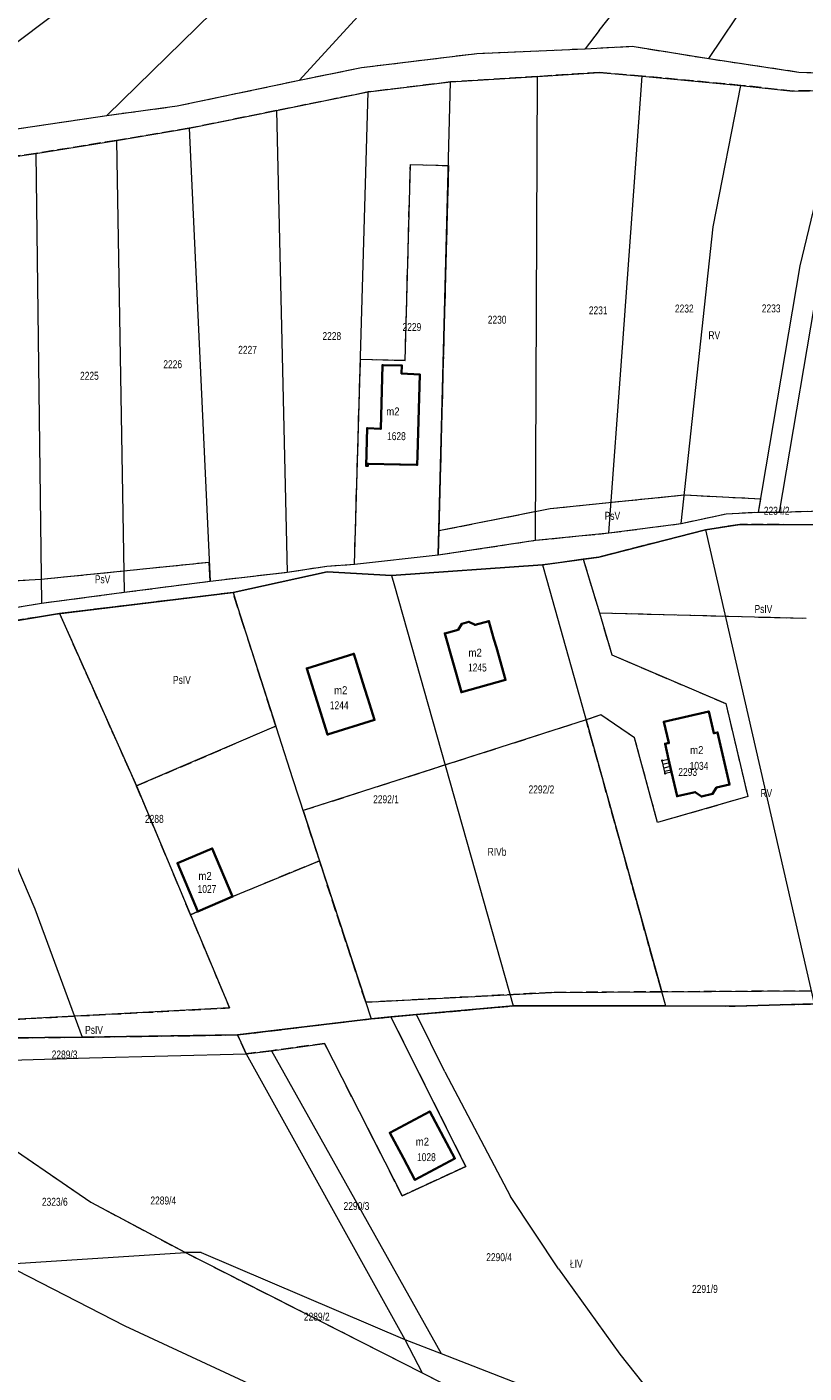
# Model space of a CAD drawing. Header units: metres. Extents: x 7496145 to 7500200, y 5498500 to 5502080.
# Tile 20 of 202: x 7497815 to 7497962, y 5498918 to 5499172. Entities that reach past the tile are written whole.
import ezdxf
from ezdxf.enums import TextEntityAlignment as Align

# ---------------------------------------------------------------- set-up
doc = ezdxf.new("R2010")
doc.units = ezdxf.units.M
doc.header["$MEASUREMENT"] = 0
for name, pattern in [('2.25_0.75', [3, 2.25, -0.75]), ('219-1000', [0]), ('egug-1000', [0])]:
    doc.linetypes.add(name, pattern=pattern)
doc.layers.get('0').update_dxf_attribs({"color": 2, "linetype": 'CONTINUOUS', "lineweight": 5})
for name, color, linetype in [('209-oznaczenie konturu klasyfikacyjnego', 7, 'CONTINUOUS'), ('211-numer działki ewidencyjnej', 7, 'CONTINUOUS'), ('217-kontur klasyfikacyjny', 7, 'CONTINUOUS'), ('218-kontur użytku gruntowego', 7, 'CONTINUOUS'), ('219-działka ewidencyjna', 7, 'CONTINUOUS'), ('312-budynek ewidencyjny', 7, 'CONTINUOUS'), ('312-oznaczenie budynku ewidencyjnego', 7, 'CONTINUOUS'), ('312-oznaczenie budynku ewidencyjnego-Atr117', 7, 'CONTINUOUS'), ('352-schody', 7, 'CONTINUOUS'), ('Punkt budynku', 7, 'CONTINUOUS')]:
    doc.layers.add(name, color=color, linetype=linetype)
doc.styles.get("Standard").update_dxf_attribs({"font": 'Working1250', "width": 0.75})

# ---------------------------------------------------------------- blocks, each defined once
blk = doc.blocks.new('PUNKTBUD')
at = {"color": 0}
blk.add_circle((0, 0), 0.09, dxfattribs=at)

msp = doc.modelspace()

# ---------------------------------------------------------------- linework, layer by layer
at = {"layer": '217-kontur klasyfikacyjny', "color": 3, "linetype": '2.25_0.75', "lineweight": 18, "flags": 128}
for points in [[(7497900.18, 5499166.55), (7497920.58, 5499167.44)], [(7497920.58, 5499167.44), (7497929.48, 5499167.92)], [(7497929.48, 5499167.92), (7497943.88, 5499165.58)], [(7497878.48, 5499163.9), (7497900.18, 5499166.55)], [(7497943.88, 5499165.58), (7497960.88, 5499163.05)], [(7497843.77, 5499156.66), (7497866.82, 5499161.52)], [(7497866.82, 5499161.52), (7497878.48, 5499163.9)], [(7497911.62, 5499162.21), (7497895.28, 5499161.19)], [(7497923.31, 5499162.96), (7497911.62, 5499162.21)], [(7497931.37, 5499162.28), (7497923.31, 5499162.96)], [(7497949.95, 5499160.53), (7497931.37, 5499162.28)], [(7497960.88, 5499163.05), (7498006.84, 5499161.15)], [(7497879.77, 5499159.29), (7497862.49, 5499155.78)], [(7497895.28, 5499161.19), (7497879.77, 5499159.29)], [(7497959.74, 5499159.46), (7497949.95, 5499160.53)], [(7497969.05, 5499159.61), (7497959.74, 5499159.46)], [(7497830.52, 5499154.87), (7497843.77, 5499156.66)], [(7497803.75, 5499150.88), (7497830.52, 5499154.87)], [(7497862.49, 5499155.78), (7497846.06, 5499152.46)], [(7497846.06, 5499152.46), (7497832.35, 5499150.16)], [(7497832.35, 5499150.16), (7497817.18, 5499147.72)], [(7497817.18, 5499147.72), (7497803.67, 5499145.76)], [(7497886.71, 5499108.71), (7497887.69, 5499145.62)], [(7497887.69, 5499145.62), (7497894.86, 5499145.43)], [(7497894.86, 5499145.43), (7497893.88, 5499108.5)], [(7497877.15, 5499070.29), (7497878.29, 5499108.95)], [(7497878.29, 5499108.95), (7497886.71, 5499108.71)], [(7497893.88, 5499108.5), (7497893.03, 5499076.55)], [(7497939.27, 5499083.29), (7497914.01, 5499080.72)], [(7497953.67, 5499082.56), (7497939.27, 5499083.29)], [(7497914.01, 5499080.72), (7497893.03, 5499076.55)], [(7497953.26, 5499080.11), (7497953.67, 5499082.56)], [(7497957.23, 5499080.11), (7497969.5, 5499080.49)], [(7497925.08, 5499076.17), (7497938.7, 5499077.96)], [(7497938.7, 5499077.96), (7497947.19, 5499079.78)], [(7497949.77, 5499077.8), (7497943.26, 5499076.76)], [(7497947.19, 5499079.78), (7497953.26, 5499080.11)], [(7497966.16, 5499077.69), (7497949.77, 5499077.8)], [(7497953.26, 5499080.11), (7497957.23, 5499080.11)], [(7497893.03, 5499076.55), (7497892.91, 5499072.03)], [(7497911.23, 5499074.8), (7497925.08, 5499076.17)], [(7497943.26, 5499076.76), (7497923.21, 5499071.63)], [(7497892.91, 5499072.03), (7497911.23, 5499074.8)], [(7497849.82, 5499070.62), (7497818.15, 5499067.39)], [(7497849.98, 5499067.09), (7497849.82, 5499070.62)], [(7497871.96, 5499069.92), (7497877.15, 5499070.29)], [(7497923.21, 5499071.63), (7497920.26, 5499071.22)], [(7497920.26, 5499071.22), (7497923.28, 5499061.13)], [(7497849.98, 5499067.09), (7497864.47, 5499068.79)], [(7497864.47, 5499068.79), (7497871.96, 5499069.92)], [(7497818.15, 5499067.39), (7497804.55, 5499066.63)], [(7497833.77, 5499065), (7497849.98, 5499067.09)], [(7497804.81, 5499060.77), (7497818.2, 5499062.94)], [(7497818.2, 5499062.94), (7497833.77, 5499065)], [(7497854.29, 5499064.95), (7497826.4, 5499061.57)], [(7497855.21, 5499062.09), (7497854.29, 5499064.95)], [(7497820.84, 5499060.89), (7497795.12, 5499056.59)], [(7497821.64, 5499060.99), (7497820.84, 5499060.89)], [(7497826.4, 5499061.57), (7497821.64, 5499060.99)], [(7497836.12, 5499028.5), (7497821.64, 5499060.99)], [(7497856.22, 5499058.93), (7497855.21, 5499062.09)], [(7497923.28, 5499061.13), (7497962.23, 5499060.1)], [(7497923.28, 5499061.13), (7497925.65, 5499053.19)], [(7497862.33, 5499039.77), (7497856.22, 5499058.93)], [(7497925.65, 5499053.19), (7497947.09, 5499044.01)], [(7497947.09, 5499044.01), (7497951.24, 5499026.5)], [(7497836.12, 5499028.5), (7497862.33, 5499039.77)], [(7497920.79, 5499040.94), (7497867.47, 5499023.84)], [(7497923.54, 5499041.92), (7497920.79, 5499040.94)], [(7497922, 5499036.63), (7497920.79, 5499040.94)], [(7497929.91, 5499037.55), (7497923.54, 5499041.92)], [(7497934.24, 5499021.59), (7497929.91, 5499037.55)], [(7497935.02, 5498989.69), (7497922, 5499036.63)], [(7497846.28, 5499004.23), (7497836.12, 5499028.5)], [(7497951.24, 5499026.5), (7497934.24, 5499021.59)], [(7497867.47, 5499023.84), (7497870.56, 5499014.38)], [(7497870.56, 5499014.38), (7497854.22, 5499007.64)], [(7497879.28, 5498987.72), (7497870.56, 5499014.38)], [(7497854.22, 5499007.64), (7497847.68, 5499004.86)], [(7497847.68, 5499004.86), (7497846.28, 5499004.23)], [(7497853.65, 5498986.65), (7497846.28, 5499004.23)], [(7497914.25, 5498989.57), (7497879.28, 5498987.72)], [(7497935.02, 5498989.69), (7497914.25, 5498989.57)], [(7497963.19, 5498989.85), (7497935.02, 5498989.69)], [(7497801.04, 5498983.87), (7497853.65, 5498986.65)], [(7497888.87, 5498985.4), (7497907.07, 5498987.03)], [(7497907.07, 5498987.03), (7497935.74, 5498987.08)], [(7497935.74, 5498987.08), (7497948.83, 5498987.01)], [(7497948.83, 5498987.01), (7497963.75, 5498987.41)], [(7497855.15, 5498981.56), (7497880.3, 5498984.6)], [(7497880.3, 5498984.6), (7497884.03, 5498984.95)], [(7497884.03, 5498984.95), (7497888.87, 5498985.4)], [(7497884.03, 5498984.95), (7497898.11, 5498956.79)], [(7497825.88, 5498981.13), (7497855.15, 5498981.56)], [(7497856.75, 5498978.03), (7497855.15, 5498981.56)], [(7497783.52, 5498980.76), (7497825.88, 5498981.13)], [(7497871.53, 5498979.97), (7497861.56, 5498978.6)], [(7497886.15, 5498951.21), (7497871.53, 5498979.97)], [(7497861.56, 5498978.6), (7497856.75, 5498978.03)], [(7497808.07, 5498963.37), (7497827.54, 5498950.03)], [(7497898.11, 5498956.79), (7497886.15, 5498951.21)], [(7497827.54, 5498950.03), (7497845.34, 5498940.53)], [(7497845.34, 5498940.53), (7497889.93, 5498917.88)], [(7497889.93, 5498917.88), (7497962.09, 5498881.06)]]:
    msp.add_lwpolyline(points, dxfattribs=at)
at = {"layer": '218-kontur użytku gruntowego', "color": 3, "linetype": 'egug-1000', "lineweight": 18, "flags": 128}
for points in [[(7497900.18, 5499166.55), (7497920.58, 5499167.44)], [(7497920.58, 5499167.44), (7497929.48, 5499167.92)], [(7497929.48, 5499167.92), (7497943.88, 5499165.58)], [(7497878.48, 5499163.9), (7497900.18, 5499166.55)], [(7497943.88, 5499165.58), (7497960.88, 5499163.05)], [(7497843.77, 5499156.66), (7497866.82, 5499161.52)], [(7497866.82, 5499161.52), (7497878.48, 5499163.9)], [(7497895.28, 5499161.19), (7497911.62, 5499162.21)], [(7497911.62, 5499162.21), (7497923.31, 5499162.96)], [(7497923.31, 5499162.96), (7497931.37, 5499162.28)], [(7497931.37, 5499162.28), (7497949.95, 5499160.53)], [(7497960.88, 5499163.05), (7498006.84, 5499161.15)], [(7497862.49, 5499155.78), (7497879.77, 5499159.29)], [(7497879.77, 5499159.29), (7497895.28, 5499161.19)], [(7497949.95, 5499160.53), (7497959.74, 5499159.46)], [(7497959.74, 5499159.46), (7497969.05, 5499159.61)], [(7497830.52, 5499154.87), (7497843.77, 5499156.66)], [(7497803.75, 5499150.88), (7497830.52, 5499154.87)], [(7497846.06, 5499152.46), (7497862.49, 5499155.78)], [(7497832.35, 5499150.16), (7497846.06, 5499152.46)], [(7497817.18, 5499147.72), (7497832.35, 5499150.16)], [(7497803.67, 5499145.76), (7497817.18, 5499147.72)], [(7497886.71, 5499108.71), (7497887.69, 5499145.62)], [(7497887.69, 5499145.62), (7497894.86, 5499145.43)], [(7497894.86, 5499145.43), (7497893.88, 5499108.5)], [(7497877.15, 5499070.29), (7497878.29, 5499108.95)], [(7497878.29, 5499108.95), (7497886.71, 5499108.71)], [(7497893.88, 5499108.5), (7497893.03, 5499076.55)], [(7497939.27, 5499083.29), (7497914.01, 5499080.72)], [(7497953.67, 5499082.56), (7497939.27, 5499083.29)], [(7497914.01, 5499080.72), (7497893.03, 5499076.55)], [(7497953.26, 5499080.11), (7497953.67, 5499082.56)], [(7497957.23, 5499080.11), (7497969.5, 5499080.49)], [(7497925.08, 5499076.17), (7497938.7, 5499077.96)], [(7497938.7, 5499077.96), (7497947.19, 5499079.78)], [(7497949.77, 5499077.8), (7497943.26, 5499076.76)], [(7497947.19, 5499079.78), (7497953.26, 5499080.11)], [(7497966.16, 5499077.69), (7497949.77, 5499077.8)], [(7497953.26, 5499080.11), (7497957.23, 5499080.11)], [(7497893.03, 5499076.55), (7497892.91, 5499072.03)], [(7497911.23, 5499074.8), (7497925.08, 5499076.17)], [(7497943.26, 5499076.76), (7497923.21, 5499071.63)], [(7497892.91, 5499072.03), (7497911.23, 5499074.8)], [(7497849.82, 5499070.62), (7497818.15, 5499067.39)], [(7497849.98, 5499067.09), (7497849.82, 5499070.62)], [(7497871.96, 5499069.92), (7497877.15, 5499070.29)], [(7497877.15, 5499070.29), (7497892.91, 5499072.03)], [(7497915.53, 5499070.55), (7497912.57, 5499070.14)], [(7497920.26, 5499071.22), (7497915.53, 5499070.55)], [(7497923.21, 5499071.63), (7497920.26, 5499071.22)], [(7497920.26, 5499071.22), (7497923.28, 5499061.13)], [(7497849.98, 5499067.09), (7497864.47, 5499068.79)], [(7497872.01, 5499068.86), (7497854.29, 5499064.95)], [(7497864.47, 5499068.79), (7497871.96, 5499069.92)], [(7497884.15, 5499068.14), (7497872.01, 5499068.86)], [(7497912.57, 5499070.14), (7497884.15, 5499068.14)], [(7497818.15, 5499067.39), (7497804.55, 5499066.63)], [(7497833.77, 5499065), (7497849.98, 5499067.09)], [(7497804.81, 5499060.77), (7497818.2, 5499062.94)], [(7497818.2, 5499062.94), (7497833.77, 5499065)], [(7497854.29, 5499064.95), (7497826.4, 5499061.57)], [(7497854.29, 5499064.95), (7497855.21, 5499062.09)], [(7497820.84, 5499060.89), (7497795.12, 5499056.59)], [(7497821.64, 5499060.99), (7497820.84, 5499060.89)], [(7497826.4, 5499061.57), (7497821.64, 5499060.99)], [(7497821.64, 5499060.99), (7497836.12, 5499028.5)], [(7497855.21, 5499062.09), (7497856.22, 5499058.93)], [(7497923.28, 5499061.13), (7497962.23, 5499060.1)], [(7497923.28, 5499061.13), (7497925.65, 5499053.19)], [(7497856.22, 5499058.93), (7497862.33, 5499039.77)], [(7497925.65, 5499053.19), (7497947.09, 5499044.01)], [(7497947.09, 5499044.01), (7497951.24, 5499026.5)], [(7497862.33, 5499039.77), (7497836.12, 5499028.5)], [(7497920.79, 5499040.94), (7497867.47, 5499023.84)], [(7497923.54, 5499041.92), (7497920.79, 5499040.94)], [(7497920.79, 5499040.94), (7497922, 5499036.63)], [(7497929.91, 5499037.55), (7497923.54, 5499041.92)], [(7497934.24, 5499021.59), (7497929.91, 5499037.55)], [(7497922, 5499036.63), (7497935.02, 5498989.69)], [(7497836.12, 5499028.5), (7497846.28, 5499004.23)], [(7497951.24, 5499026.5), (7497934.24, 5499021.59)], [(7497867.47, 5499023.84), (7497870.56, 5499014.38)], [(7497854.22, 5499007.64), (7497870.56, 5499014.38)], [(7497870.56, 5499014.38), (7497879.28, 5498987.72)], [(7497847.68, 5499004.86), (7497854.22, 5499007.64)], [(7497846.28, 5499004.23), (7497847.68, 5499004.86)], [(7497846.28, 5499004.23), (7497853.65, 5498986.65)], [(7497879.28, 5498987.72), (7497914.25, 5498989.57)], [(7497914.25, 5498989.57), (7497935.02, 5498989.69)], [(7497935.02, 5498989.69), (7497963.19, 5498989.85)], [(7497853.65, 5498986.65), (7497801.04, 5498983.87)], [(7497907.07, 5498987.03), (7497888.87, 5498985.4)], [(7497935.74, 5498987.08), (7497907.07, 5498987.03)], [(7497948.83, 5498987.01), (7497935.74, 5498987.08)], [(7497963.75, 5498987.41), (7497948.83, 5498987.01)], [(7497880.3, 5498984.6), (7497855.15, 5498981.56)], [(7497884.03, 5498984.95), (7497880.3, 5498984.6)], [(7497888.87, 5498985.4), (7497884.03, 5498984.95)], [(7497898.11, 5498956.79), (7497884.03, 5498984.95)], [(7497855.15, 5498981.56), (7497825.88, 5498981.13)], [(7497855.15, 5498981.56), (7497856.75, 5498978.03)], [(7497825.88, 5498981.13), (7497783.52, 5498980.76)], [(7497861.56, 5498978.6), (7497871.53, 5498979.97)], [(7497871.53, 5498979.97), (7497886.15, 5498951.21)], [(7497856.75, 5498978.03), (7497861.56, 5498978.6)], [(7497808.07, 5498963.37), (7497827.54, 5498950.03)], [(7497886.15, 5498951.21), (7497898.11, 5498956.79)], [(7497827.54, 5498950.03), (7497845.34, 5498940.53)], [(7497845.34, 5498940.53), (7497889.93, 5498917.88)], [(7497889.93, 5498917.88), (7497962.09, 5498881.06)]]:
    msp.add_lwpolyline(points, dxfattribs=at)
at = {"layer": '219-działka ewidencyjna', "color": 3, "linetype": '219-1000', "lineweight": 18, "flags": 128}
for points in [[(7497866.82, 5499161.52), (7497906.7, 5499205.12)], [(7497923.22, 5499170.86), (7497948.32, 5499202.57)], [(7497943.88, 5499165.58), (7497966.68, 5499199.59)], [(7497830.52, 5499154.87), (7497864.58, 5499188.2)], [(7497798.43, 5499157.34), (7497829.27, 5499180.55)], [(7497923.22, 5499170.86), (7497920.58, 5499167.44)], [(7497900.18, 5499166.55), (7497920.58, 5499167.44)], [(7497920.58, 5499167.44), (7497929.48, 5499167.92)], [(7497929.48, 5499167.92), (7497943.88, 5499165.58)], [(7497878.48, 5499163.9), (7497900.18, 5499166.55)], [(7497943.88, 5499165.58), (7497960.88, 5499163.05)], [(7497843.77, 5499156.66), (7497866.82, 5499161.52)], [(7497866.82, 5499161.52), (7497878.48, 5499163.9)], [(7497895.28, 5499161.19), (7497911.62, 5499162.21)], [(7497911.23, 5499074.8), (7497911.62, 5499162.21)], [(7497911.62, 5499162.21), (7497923.31, 5499162.96)], [(7497923.31, 5499162.96), (7497931.37, 5499162.28)], [(7497927.62, 5499111.13), (7497931.37, 5499162.28)], [(7497931.37, 5499162.28), (7497949.95, 5499160.53)], [(7497960.88, 5499163.05), (7498006.84, 5499161.15)], [(7497862.49, 5499155.78), (7497879.77, 5499159.29)], [(7497877.15, 5499070.29), (7497879.77, 5499159.29)], [(7497879.77, 5499159.29), (7497895.28, 5499161.19)], [(7497892.91, 5499072.03), (7497895.28, 5499161.19)], [(7497944.72, 5499133.87), (7497949.95, 5499160.53)], [(7497949.95, 5499160.53), (7497959.74, 5499159.46)], [(7497959.74, 5499159.46), (7497969.05, 5499159.61)], [(7497961.12, 5499126.54), (7497969.05, 5499159.61)], [(7497830.52, 5499154.87), (7497843.77, 5499156.66)], [(7497803.75, 5499150.88), (7497830.52, 5499154.87)], [(7497846.06, 5499152.46), (7497862.49, 5499155.78)], [(7497862.49, 5499155.78), (7497864.47, 5499068.79)], [(7497832.35, 5499150.16), (7497846.06, 5499152.46)], [(7497846.06, 5499152.46), (7497849.98, 5499067.09)], [(7497817.18, 5499147.72), (7497832.35, 5499150.16)], [(7497832.35, 5499150.16), (7497833.77, 5499065)], [(7497803.67, 5499145.76), (7497817.18, 5499147.72)], [(7497817.18, 5499147.72), (7497818.2, 5499062.94)], [(7497938.7, 5499077.96), (7497944.72, 5499133.87)], [(7497953.26, 5499080.11), (7497961.12, 5499126.54)], [(7497957.23, 5499080.11), (7497965.07, 5499126.47)], [(7497925.08, 5499076.17), (7497927.62, 5499111.13)], [(7497957.23, 5499080.11), (7497969.5, 5499080.49)], [(7497925.08, 5499076.17), (7497938.7, 5499077.96)], [(7497938.7, 5499077.96), (7497947.19, 5499079.78)], [(7497943.26, 5499076.76), (7497949.77, 5499077.8)], [(7497947.19, 5499079.78), (7497953.26, 5499080.11)], [(7497949.77, 5499077.8), (7497966.16, 5499077.69)], [(7497953.26, 5499080.11), (7497957.23, 5499080.11)], [(7497911.23, 5499074.8), (7497925.08, 5499076.17)], [(7497923.21, 5499071.63), (7497943.26, 5499076.76)], [(7497943.26, 5499076.76), (7497963.75, 5498987.41)], [(7497892.91, 5499072.03), (7497911.23, 5499074.8)], [(7497871.96, 5499069.92), (7497877.15, 5499070.29)], [(7497877.15, 5499070.29), (7497892.91, 5499072.03)], [(7497912.57, 5499070.14), (7497923.21, 5499071.63)], [(7497849.98, 5499067.09), (7497864.47, 5499068.79)], [(7497854.29, 5499064.95), (7497872.01, 5499068.86)], [(7497864.47, 5499068.79), (7497871.96, 5499069.92)], [(7497872.01, 5499068.86), (7497884.15, 5499068.14)], [(7497884.15, 5499068.14), (7497912.57, 5499070.14)], [(7497884.15, 5499068.14), (7497884.7, 5499066.22)], [(7497912.57, 5499070.14), (7497913.38, 5499067.26)], [(7497833.77, 5499065), (7497849.98, 5499067.09)], [(7497884.7, 5499066.22), (7497907.07, 5498987.03)], [(7497913.38, 5499067.26), (7497922, 5499036.63)], [(7497804.81, 5499060.77), (7497818.2, 5499062.94)], [(7497818.2, 5499062.94), (7497833.77, 5499065)], [(7497820.84, 5499060.89), (7497854.29, 5499064.95)], [(7497854.29, 5499064.95), (7497855.21, 5499062.09)], [(7497795.12, 5499056.59), (7497820.84, 5499060.89)], [(7497855.21, 5499062.09), (7497865.49, 5499029.88)], [(7497795.12, 5499056.59), (7497816.98, 5499005.36)], [(7497922, 5499036.63), (7497935.74, 5498987.08)], [(7497865.49, 5499029.88), (7497880.3, 5498984.6)], [(7497816.98, 5499005.36), (7497825.88, 5498981.13)], [(7497888.87, 5498985.4), (7497907.07, 5498987.03)], [(7497907.07, 5498987.03), (7497935.74, 5498987.08)], [(7497935.74, 5498987.08), (7497948.83, 5498987.01)], [(7497948.83, 5498987.01), (7497963.75, 5498987.41)], [(7497855.15, 5498981.56), (7497880.3, 5498984.6)], [(7497880.3, 5498984.6), (7497888.87, 5498985.4)], [(7497894.17, 5498974.59), (7497888.87, 5498985.4)], [(7497825.88, 5498981.13), (7497855.15, 5498981.56)], [(7497855.15, 5498981.56), (7497856.75, 5498978.03)], [(7497783.52, 5498980.76), (7497825.88, 5498981.13)], [(7497805.97, 5498976.65), (7497827.26, 5498977.26)], [(7497827.26, 5498977.26), (7497856.75, 5498978.03)], [(7497856.75, 5498978.03), (7497861.56, 5498978.6)], [(7497856.75, 5498978.03), (7497886.64, 5498924.19)], [(7497861.56, 5498978.6), (7497893.46, 5498921.54)], [(7497894.17, 5498974.59), (7497906.58, 5498951.11)], [(7497808.07, 5498963.37), (7497827.54, 5498950.03)], [(7497915.62, 5498937.51), (7497906.58, 5498951.11)], [(7497827.54, 5498950.03), (7497845.34, 5498940.53)], [(7497811.34, 5498938.37), (7497845.34, 5498940.53)], [(7497811.34, 5498938.37), (7497833.94, 5498926.76)], [(7497848.31, 5498940.56), (7497845.34, 5498940.53)], [(7497845.34, 5498940.53), (7497889.93, 5498917.88)], [(7497848.31, 5498940.56), (7497886.64, 5498924.19)], [(7497915.62, 5498937.51), (7497927.15, 5498921.42)], [(7497833.94, 5498926.76), (7497860.77, 5498914.22)], [(7497886.64, 5498924.19), (7497889.93, 5498917.88)], [(7497886.64, 5498924.19), (7497893.46, 5498921.54)], [(7497893.46, 5498921.54), (7497910.55, 5498914.87)], [(7497927.15, 5498921.42), (7497943.99, 5498900.19)], [(7497889.93, 5498917.88), (7497962.09, 5498881.06)]]:
    msp.add_lwpolyline(points, dxfattribs=at)
at = {"layer": '312-budynek ewidencyjny', "color": 7, "linetype": 'Continuous', "lineweight": 35, "flags": 128}
for points in [[(7497882.1, 5499095.83), (7497882.45, 5499107.83)], [(7497882.45, 5499107.83), (7497886.1, 5499107.72)], [(7497886.1, 5499107.72), (7497886.05, 5499106.24)], [(7497886.05, 5499106.24), (7497889.45, 5499106.03)], [(7497889.45, 5499106.03), (7497889.01, 5499090.77)], [(7497879.34, 5499088.83), (7497879.53, 5499095.9)], [(7497879.53, 5499095.9), (7497882.1, 5499095.83)], [(7497889.01, 5499090.77), (7497888.95, 5499088.99)], [(7497879.66, 5499088.82), (7497879.34, 5499088.83)], [(7497879.68, 5499089.21), (7497879.66, 5499088.82)], [(7497885.76, 5499089.07), (7497879.68, 5499089.21)], [(7497888.95, 5499088.99), (7497885.76, 5499089.07)], [(7497894.16, 5499057.24), (7497896.67, 5499057.94)], [(7497896.67, 5499057.94), (7497897.36, 5499059.04)], [(7497897.36, 5499059.04), (7497898.71, 5499059.42)], [(7497898.71, 5499059.42), (7497899.88, 5499058.85)], [(7497899.88, 5499058.85), (7497902.47, 5499059.58)], [(7497902.47, 5499059.58), (7497903.44, 5499056.18)], [(7497897.3, 5499046.14), (7497894.16, 5499057.24)], [(7497903.44, 5499056.18), (7497903.89, 5499054.59)], [(7497868.18, 5499050.64), (7497877.04, 5499053.41)], [(7497877.04, 5499053.41), (7497879.08, 5499046.92)], [(7497903.89, 5499054.59), (7497905.62, 5499048.49)], [(7497872.09, 5499038.17), (7497868.18, 5499050.64)], [(7497905.62, 5499048.49), (7497897.3, 5499046.14)], [(7497879.08, 5499046.92), (7497879.69, 5499044.96)], [(7497879.69, 5499044.96), (7497880.95, 5499040.95)], [(7497935.44, 5499040.59), (7497943.88, 5499042.5)], [(7497943.88, 5499042.5), (7497944.86, 5499038.42)], [(7497880.95, 5499040.95), (7497872.09, 5499038.17)], [(7497936.35, 5499036.59), (7497935.44, 5499040.59)], [(7497944.86, 5499038.42), (7497945.55, 5499038.58)], [(7497945.55, 5499038.58), (7497947.81, 5499028.74)], [(7497935.66, 5499036.44), (7497936.35, 5499036.59)], [(7497936.32, 5499033.56), (7497935.66, 5499036.44)], [(7497936.87, 5499031.12), (7497936.32, 5499033.56)], [(7497937.91, 5499026.54), (7497936.87, 5499031.12)], [(7497941.32, 5499027.31), (7497937.91, 5499026.54)], [(7497942.53, 5499026.51), (7497941.32, 5499027.31)], [(7497945.37, 5499028.18), (7497944.62, 5499026.98)], [(7497947.81, 5499028.74), (7497945.37, 5499028.18)], [(7497944.62, 5499026.98), (7497942.53, 5499026.51)], [(7497843.83, 5499013.91), (7497850.37, 5499016.69)], [(7497850.37, 5499016.69), (7497854.22, 5499007.64)], [(7497847.68, 5499004.86), (7497843.83, 5499013.91)], [(7497854.22, 5499007.64), (7497847.68, 5499004.86)], [(7497883.84, 5498963.12), (7497891.33, 5498967.11)], [(7497891.33, 5498967.11), (7497896.05, 5498958.28)], [(7497885.14, 5498960.69), (7497883.84, 5498963.12)], [(7497886.4, 5498958.33), (7497885.14, 5498960.69)], [(7497888.56, 5498954.28), (7497886.4, 5498958.33)], [(7497896.05, 5498958.28), (7497888.56, 5498954.28)]]:
    msp.add_lwpolyline(points, dxfattribs=at)
at = {"layer": '352-schody', "color": 7, "linetype": 'Continuous', "lineweight": 18, "flags": 128}
msp.add_lwpolyline([(7497935.65, 5499030.85), (7497935.1, 5499033.29), (7497936.32, 5499033.56), (7497936.87, 5499031.12)], close=True, dxfattribs=at)
msp.add_lwpolyline([(7497935.65, 5499030.85), (7497935.1, 5499033.29), (7497936.32, 5499033.56), (7497936.87, 5499031.12)], close=True, dxfattribs=at)
for points in [[(7497936.33, 5499033.51), (7497935.11, 5499033.24)], [(7497936.48, 5499032.83), (7497935.26, 5499032.56)], [(7497936.64, 5499032.15), (7497935.42, 5499031.87)], [(7497936.79, 5499031.47), (7497935.57, 5499031.19)]]:
    msp.add_lwpolyline(points, dxfattribs=at)

# ---------------------------------------------------------------- block references
at = {"layer": 'Punkt budynku', "color": 5, "linetype": 'Continuous', "lineweight": 13}
for p in [(7497882.45, 5499107.83), (7497886.05, 5499106.24), (7497886.1, 5499107.72), (7497889.45, 5499106.03), (7497879.53, 5499095.9), (7497882.1, 5499095.83), (7497889.01, 5499090.77), (7497879.34, 5499088.83), (7497879.66, 5499088.82), (7497879.68, 5499089.21), (7497885.76, 5499089.07), (7497888.95, 5499088.99), (7497896.67, 5499057.94), (7497897.36, 5499059.04), (7497898.71, 5499059.42), (7497899.88, 5499058.85), (7497902.47, 5499059.58), (7497894.16, 5499057.24), (7497903.44, 5499056.18), (7497877.04, 5499053.41), (7497903.89, 5499054.59), (7497868.18, 5499050.64), (7497905.62, 5499048.49), (7497879.08, 5499046.92), (7497879.69, 5499044.96), (7497897.3, 5499046.14), (7497943.88, 5499042.5), (7497880.95, 5499040.95), (7497935.44, 5499040.59), (7497872.09, 5499038.17), (7497944.86, 5499038.42), (7497945.55, 5499038.58), (7497935.66, 5499036.44), (7497936.35, 5499036.59), (7497935.1, 5499033.29), (7497936.32, 5499033.56), (7497935.65, 5499030.85), (7497936.87, 5499031.12), (7497941.32, 5499027.31), (7497944.62, 5499026.98), (7497945.37, 5499028.18), (7497947.81, 5499028.74), (7497937.91, 5499026.54), (7497942.53, 5499026.51), (7497850.37, 5499016.69), (7497843.83, 5499013.91), (7497854.22, 5499007.64), (7497847.68, 5499004.86), (7497891.33, 5498967.11), (7497883.84, 5498963.12), (7497885.14, 5498960.69), (7497886.4, 5498958.33), (7497896.05, 5498958.28), (7497888.56, 5498954.28)]:
    msp.add_blockref('PUNKTBUD', p, dxfattribs=at)

# ---------------------------------------------------------------- texts
at = {"layer": '209-oznaczenie konturu klasyfikacyjnego', "color": 3, "linetype": 'Continuous', "lineweight": 18, "width": 0.79}
for s, p in [('RV', (7497943.83, 5499112.69)), ('PsV', (7497924.29, 5499078.66)), ('PsV', (7497828.27, 5499066.7)), ('PsIV', (7497952.51, 5499061.1)), ('PsIV', (7497842.99, 5499047.73)), ('RV', (7497953.63, 5499026.41)), ('RIVb', (7497902.25, 5499015.33)), ('PsIV', (7497826.44, 5498981.76)), ('ŁIV', (7497917.75, 5498937.68))]:
    msp.add_text(s, height=1.5, dxfattribs=at).set_placement(p)
at = {"layer": '211-numer działki ewidencyjnej', "color": 3, "linetype": 'Continuous', "lineweight": 18, "width": 0.79}
for s, p in [('2231', (7497921.3, 5499118.88)), ('2232', (7497937.52, 5499119.23)), ('2233', (7497953.88, 5499119.25)), ('2230', (7497902.27, 5499117.12)), ('2228', (7497871.13, 5499114.04)), ('2229', (7497886.22, 5499115.74)), ('2227', (7497855.27, 5499111.44)), ('2226', (7497841.17, 5499108.73)), ('2225', (7497825.48, 5499106.55)), ('2234/2', (7497954.26, 5499081.11)), ('2293', (7497938.16, 5499031.89)), ('2292/2', (7497909.95, 5499028.59)), ('2292/1', (7497880.68, 5499026.73)), ('2288', (7497837.71, 5499023.04)), ('2289/3', (7497820.14, 5498978.63)), ('2323/6', (7497818.3, 5498950.87)), ('2289/4', (7497838.73, 5498951.11)), ('2290/3', (7497875.11, 5498950.07)), ('2290/4', (7497901.98, 5498940.43)), ('2291/9', (7497940.74, 5498934.45)), ('2289/2', (7497867.64, 5498929.22))]:
    msp.add_text(s, height=1.5, dxfattribs=at).set_placement(p, align=Align.TOP_LEFT)
at = {"layer": '312-oznaczenie budynku ewidencyjnego', "color": 7, "linetype": 'Continuous', "lineweight": 18, "width": 0.79}
for s, p in [('1628', (7497883.3, 5499095.17)), ('1245', (7497898.55, 5499051.57)), ('1244', (7497872.53, 5499044.45)), ('1034', (7497940.29, 5499033.03)), ('1027', (7497847.62, 5499009.82)), ('1028', (7497888.95, 5498959.28))]:
    msp.add_text(s, height=1.5, dxfattribs=at).set_placement(p, align=Align.TOP_LEFT)
at = {"layer": '312-oznaczenie budynku ewidencyjnego-Atr117', "color": 7, "width": 0.9}
for p in [(7497884.4, 5499098.33), (7497899.89, 5499052.86), (7497874.57, 5499045.79), (7497941.63, 5499034.51), (7497849.03, 5499010.78), (7497889.95, 5498960.7)]:
    msp.add_text('m2', height=1.5, dxfattribs=at).set_placement(p, align=Align.CENTER)

doc.saveas('drawing.dxf')
